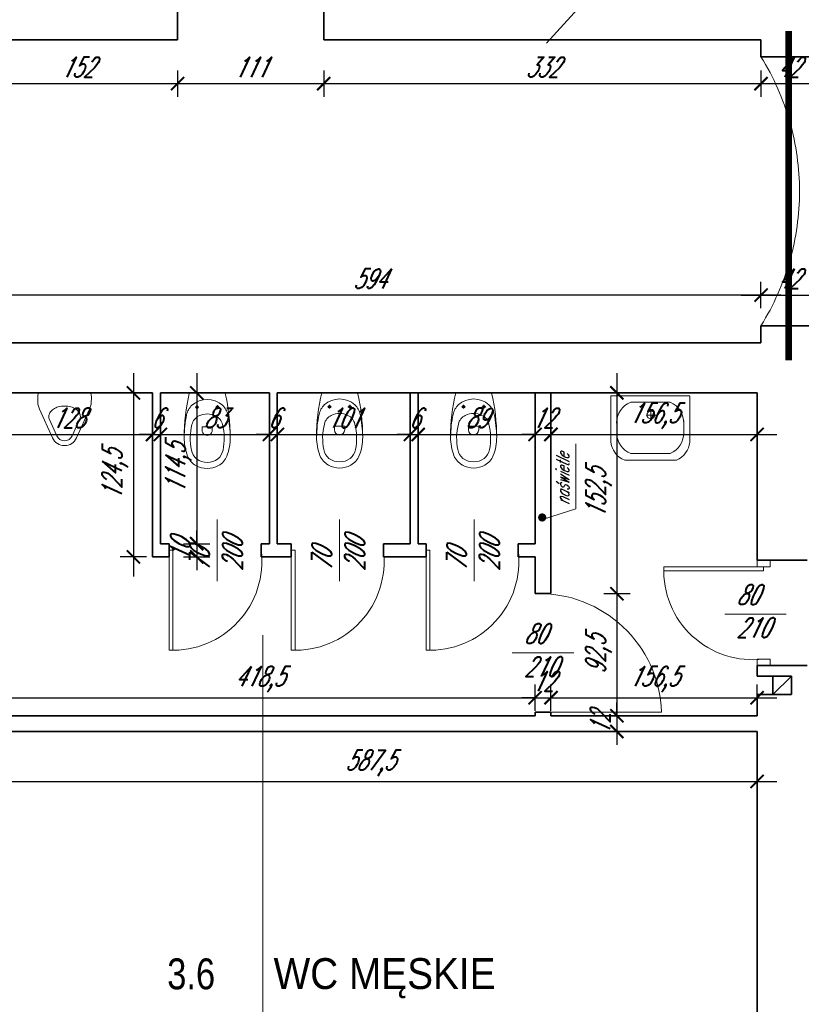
# Model space of a CAD drawing. Header units: millimetres. Extents: x 402 to 79005, y -7782 to 89952.
# Tile 79 of 256: x 26849 to 27443, y 16220 to 16968. Entities that reach past the tile are written whole.
import ezdxf

# ---------------------------------------------------------------- set-up
doc = ezdxf.new("R2010")
doc.units = ezdxf.units.MM
doc.header["$LTSCALE"] = 10
doc.linetypes.add('ACAD_ISO12W100', pattern=[21, 12, -3, 0, -3, 0, -3])
doc.linetypes.add('DASHED', pattern=[19.05, 12.7, -6.35])
doc.layers.get('0').update_dxf_attribs({"lineweight": 0})
doc.layers.get('Defpoints').update_dxf_attribs({"color": 253})
for name, color, linetype, lineweight in [('01 parter - ściany', 253, 'Continuous', 35), ('03_drzwi', 253, 'Continuous', 15), ('04-2_nad', 253, 'DASHED', 5), ('05-01_wymiary', 253, 'Continuous', 5), ('05-03_opis', 253, 'Continuous', 5), ('07_wyposażenie', 253, 'Continuous', 5)]:
    doc.layers.add(name, color=color, linetype=linetype, lineweight=lineweight)
doc.layers.add('powierzchnia korytarzy', color=253, linetype='Continuous')
doc.layers.get('powierzchnia korytarzy').off()
doc.styles.add('ariel', font='ARIAL.TTF', dxfattribs={"width": 0.8})
doc.styles.add('ariel_wym', font='simplex.shx', dxfattribs={"width": 0.65, "oblique": 25})
doc.dimstyles.new('ariel 50', dxfattribs={"dimtxt": 15, "dimasz": 10, "dimexe": 10, "dimexo": 0, "dimgap": 5, "dimtad": 1, "dimdec": 1, "dimrnd": 0.5, "dimtxsty": 'ariel_wym', "dimblk": 'ARCHTICK', "dimcen": 2.5, "dimdle": 15, "dimazin": 0, "dimtfac": 1, "dimtdec": 1, "dimtix": 1, "dimtmove": 0, "dimatfit": 3, "dimldrblk": 'DOT', "dimfxl": 0, "dimarcsym": 0})
doc.dimstyles.new('ariel 50 wnętrze', dxfattribs={"dimtxt": 15, "dimasz": 10, "dimexe": 10, "dimexo": 0, "dimgap": 5, "dimtad": 1, "dimdec": 1, "dimrnd": 0.5, "dimtxsty": 'ariel_wym', "dimblk": 'ARCHTICK', "dimcen": 2.5, "dimdle": 15, "dimazin": 0, "dimtfac": 1, "dimtdec": 1, "dimtix": 1, "dimtmove": 0, "dimatfit": 3, "dimldrblk": 'DOT', "dimfxl": 0, "dimarcsym": 0})

# ---------------------------------------------------------------- blocks, each defined once
blk = doc.blocks.new('_ArchTick')
at = {"color": 0, "linetype": 'ByBlock', "const_width": 0.15}
blk.add_lwpolyline([(-0.5, -0.5), (0.5, 0.5)], dxfattribs=at)
blk = doc.blocks.new('*D2594')
at = {"layer": '05-01_wymiary', "color": 0, "lineweight": -2}
for p, q in [((27252.75, 16443.08), (27252.75, 16463.08)), ((27409.23, 16443.08), (27409.23, 16463.08)), ((27237.75, 16453.08), (27424.23, 16453.08))]:
    blk.add_line(p, q, dxfattribs=at)
at = {"layer": 'Defpoints', "color": 0, "lineweight": 0}
for p in [(27409.23, 16453.08), (27252.75, 16439.4), (27409.23, 16439.4)]:
    blk.add_point(p, dxfattribs=at)
at = {"layer": '05-01_wymiary', "color": 0, "lineweight": -2, "xscale": 10, "yscale": 10, "zscale": 10, "rotation": 180}
blk.add_blockref('_ArchTick', (27252.75, 16453.08), dxfattribs=at)
at = {"layer": '05-01_wymiary', "color": 0, "lineweight": -2, "xscale": 10, "yscale": 10, "zscale": 10}
blk.add_blockref('_ArchTick', (27409.23, 16453.08), dxfattribs=at)
at = {"layer": '05-01_wymiary', "color": 0, "insert": (27330.99, 16467.01), "char_height": 15, "attachment_point": 5, "style": 'ariel_wym'}
blk.add_mtext('156,5', dxfattribs=at)
blk = doc.blocks.new('_Dot')
at = {"color": 0, "linetype": 'ByBlock', "lineweight": -2}
blk.add_line((-0.5, 0), (-1, 0), dxfattribs=at)
at = {"color": 0, "linetype": 'ByBlock', "const_width": 0.5}
blk.add_lwpolyline([(-0.25, 0, 1), (0.25, 0, 1)], format="xyb", close=True, dxfattribs=at)
blk = doc.blocks.new('*D2834')
at = {"layer": '05-01_wymiary', "color": 0, "lineweight": -2}
for p, q in [((27412.23, 16748.6), (27412.23, 16768.6)), ((27454.23, 16748.6), (27454.23, 16768.6)), ((27397.23, 16758.6), (27469.23, 16758.6))]:
    blk.add_line(p, q, dxfattribs=at)
at = {"layer": 'Defpoints', "color": 0, "lineweight": 0}
for p in [(27454.23, 16758.6), (27412.23, 16735.4), (27454.23, 16735.4)]:
    blk.add_point(p, dxfattribs=at)
at = {"layer": '05-01_wymiary', "color": 0, "lineweight": -2, "xscale": 10, "yscale": 10, "zscale": 10, "rotation": 180}
blk.add_blockref('_ArchTick', (27412.23, 16758.6), dxfattribs=at)
at = {"layer": '05-01_wymiary', "color": 0, "lineweight": -2, "xscale": 10, "yscale": 10, "zscale": 10}
blk.add_blockref('_ArchTick', (27454.23, 16758.6), dxfattribs=at)
at = {"layer": '05-01_wymiary', "color": 0, "insert": (27433.23, 16771.1), "char_height": 15, "attachment_point": 5, "style": 'ariel_wym'}
blk.add_mtext('42', dxfattribs=at)
blk = doc.blocks.new('*D2838')
at = {"layer": '05-01_wymiary', "color": 0, "lineweight": -2}
for p, q in [((26818.11, 16748.6), (26818.11, 16768.6)), ((27412.23, 16748.6), (27412.23, 16768.6)), ((27427.23, 16758.6), (26803.11, 16758.6))]:
    blk.add_line(p, q, dxfattribs=at)
at = {"layer": 'Defpoints', "color": 0, "lineweight": 0}
for p in [(26818.11, 16758.6), (26818.11, 16735.4), (27412.23, 16735.4)]:
    blk.add_point(p, dxfattribs=at)
at = {"layer": '05-01_wymiary', "color": 0, "lineweight": -2, "xscale": 10, "yscale": 10, "zscale": 10, "rotation": 180}
blk.add_blockref('_ArchTick', (26818.11, 16758.6), dxfattribs=at)
at = {"layer": '05-01_wymiary', "color": 0, "lineweight": -2, "xscale": 10, "yscale": 10, "zscale": 10}
blk.add_blockref('_ArchTick', (27412.23, 16758.6), dxfattribs=at)
at = {"layer": '05-01_wymiary', "color": 0, "insert": (27115.17, 16771.1), "char_height": 15, "attachment_point": 5, "style": 'ariel_wym'}
blk.add_mtext('594', dxfattribs=at)
blk = doc.blocks.new('*D2843')
at = {"layer": '05-01_wymiary', "color": 0, "lineweight": -2}
for p, q in [((26822.23, 16662.87), (26822.23, 16642.87)), ((26950.23, 16662.87), (26950.23, 16642.87)), ((26807.23, 16652.87), (26965.23, 16652.87))]:
    blk.add_line(p, q, dxfattribs=at)
at = {"layer": 'Defpoints', "color": 0, "lineweight": 0}
for p in [(26822.23, 16684.4), (26950.23, 16684.4), (26950.23, 16652.87)]:
    blk.add_point(p, dxfattribs=at)
at = {"layer": '05-01_wymiary', "color": 0, "lineweight": -2, "xscale": 10, "yscale": 10, "zscale": 10, "rotation": 180}
blk.add_blockref('_ArchTick', (26822.23, 16652.87), dxfattribs=at)
at = {"layer": '05-01_wymiary', "color": 0, "lineweight": -2, "xscale": 10, "yscale": 10, "zscale": 10}
blk.add_blockref('_ArchTick', (26950.23, 16652.87), dxfattribs=at)
at = {"layer": '05-01_wymiary', "color": 0, "insert": (26886.23, 16665.37), "char_height": 15, "attachment_point": 5, "style": 'ariel_wym'}
blk.add_mtext('128', dxfattribs=at)
blk = doc.blocks.new('*D2844')
at = {"layer": '05-01_wymiary', "color": 0, "lineweight": -2}
for p, q in [((26950.23, 16662.87), (26950.23, 16642.87)), ((26956.23, 16662.87), (26956.23, 16642.87)), ((26950.23, 16652.87), (26940.23, 16652.87)), ((26950.23, 16652.87), (26956.23, 16652.87)), ((26956.23, 16652.87), (26966.23, 16652.87))]:
    blk.add_line(p, q, dxfattribs=at)
at = {"layer": 'Defpoints', "color": 0, "lineweight": 0}
for p in [(26950.23, 16684.4), (26956.23, 16684.4), (26956.23, 16652.87)]:
    blk.add_point(p, dxfattribs=at)
at = {"layer": '05-01_wymiary', "color": 0, "lineweight": -2, "xscale": 10, "yscale": 10, "zscale": 10}
blk.add_blockref('_ArchTick', (26950.23, 16652.87), dxfattribs=at)
at = {"layer": '05-01_wymiary', "color": 0, "lineweight": -2, "xscale": 10, "yscale": 10, "zscale": 10, "rotation": 180}
blk.add_blockref('_ArchTick', (26956.23, 16652.87), dxfattribs=at)
at = {"layer": '05-01_wymiary', "color": 0, "insert": (26953.23, 16665.37), "char_height": 15, "attachment_point": 5, "style": 'ariel_wym'}
blk.add_mtext('6', dxfattribs=at)
blk = doc.blocks.new('*D2845')
at = {"layer": '05-01_wymiary', "color": 0, "lineweight": -2}
for p, q in [((26956.23, 16662.87), (26956.23, 16642.87)), ((27039, 16662.87), (27039, 16642.87)), ((26941.23, 16652.87), (27054, 16652.87))]:
    blk.add_line(p, q, dxfattribs=at)
at = {"layer": 'Defpoints', "color": 0, "lineweight": 0}
for p in [(26956.23, 16684.4), (27039, 16684.4), (27039, 16652.87)]:
    blk.add_point(p, dxfattribs=at)
at = {"layer": '05-01_wymiary', "color": 0, "lineweight": -2, "xscale": 10, "yscale": 10, "zscale": 10, "rotation": 180}
blk.add_blockref('_ArchTick', (26956.23, 16652.87), dxfattribs=at)
at = {"layer": '05-01_wymiary', "color": 0, "lineweight": -2, "xscale": 10, "yscale": 10, "zscale": 10}
blk.add_blockref('_ArchTick', (27039, 16652.87), dxfattribs=at)
at = {"layer": '05-01_wymiary', "color": 0, "insert": (26997.61, 16665.37), "char_height": 15, "attachment_point": 5, "style": 'ariel_wym'}
blk.add_mtext('83', dxfattribs=at)
blk = doc.blocks.new('*D2846')
at = {"layer": '05-01_wymiary', "color": 0, "lineweight": -2}
for p, q in [((27039, 16662.87), (27039, 16642.87)), ((27045, 16662.87), (27045, 16642.87)), ((27039, 16652.87), (27029, 16652.87)), ((27039, 16652.87), (27045, 16652.87)), ((27045, 16652.87), (27055, 16652.87))]:
    blk.add_line(p, q, dxfattribs=at)
at = {"layer": 'Defpoints', "color": 0, "lineweight": 0}
for p in [(27039, 16684.4), (27045, 16684.4), (27045, 16652.87)]:
    blk.add_point(p, dxfattribs=at)
at = {"layer": '05-01_wymiary', "color": 0, "lineweight": -2, "xscale": 10, "yscale": 10, "zscale": 10}
blk.add_blockref('_ArchTick', (27039, 16652.87), dxfattribs=at)
at = {"layer": '05-01_wymiary', "color": 0, "lineweight": -2, "xscale": 10, "yscale": 10, "zscale": 10, "rotation": 180}
blk.add_blockref('_ArchTick', (27045, 16652.87), dxfattribs=at)
at = {"layer": '05-01_wymiary', "color": 0, "insert": (27042, 16665.37), "char_height": 15, "attachment_point": 5, "style": 'ariel_wym'}
blk.add_mtext('6', dxfattribs=at)
blk = doc.blocks.new('*D2847')
at = {"layer": '05-01_wymiary', "color": 0, "lineweight": -2}
for p, q in [((27045, 16662.87), (27045, 16642.87)), ((27145.97, 16662.87), (27145.97, 16642.87)), ((27030, 16652.87), (27160.97, 16652.87))]:
    blk.add_line(p, q, dxfattribs=at)
at = {"layer": 'Defpoints', "color": 0, "lineweight": 0}
for p in [(27045, 16684.4), (27145.97, 16684.4), (27145.97, 16652.87)]:
    blk.add_point(p, dxfattribs=at)
at = {"layer": '05-01_wymiary', "color": 0, "lineweight": -2, "xscale": 10, "yscale": 10, "zscale": 10, "rotation": 180}
blk.add_blockref('_ArchTick', (27045, 16652.87), dxfattribs=at)
at = {"layer": '05-01_wymiary', "color": 0, "lineweight": -2, "xscale": 10, "yscale": 10, "zscale": 10}
blk.add_blockref('_ArchTick', (27145.97, 16652.87), dxfattribs=at)
at = {"layer": '05-01_wymiary', "color": 0, "insert": (27095.49, 16665.37), "char_height": 15, "attachment_point": 5, "style": 'ariel_wym'}
blk.add_mtext('101', dxfattribs=at)
blk = doc.blocks.new('*D2848')
at = {"layer": '05-01_wymiary', "color": 0, "lineweight": -2}
for p, q in [((27145.97, 16662.87), (27145.97, 16642.87)), ((27151.97, 16662.87), (27151.97, 16642.87)), ((27145.97, 16652.87), (27135.97, 16652.87)), ((27145.97, 16652.87), (27151.97, 16652.87)), ((27151.97, 16652.87), (27161.97, 16652.87))]:
    blk.add_line(p, q, dxfattribs=at)
at = {"layer": 'Defpoints', "color": 0, "lineweight": 0}
for p in [(27145.97, 16684.4), (27151.97, 16684.4), (27151.97, 16652.87)]:
    blk.add_point(p, dxfattribs=at)
at = {"layer": '05-01_wymiary', "color": 0, "lineweight": -2, "xscale": 10, "yscale": 10, "zscale": 10}
blk.add_blockref('_ArchTick', (27145.97, 16652.87), dxfattribs=at)
at = {"layer": '05-01_wymiary', "color": 0, "lineweight": -2, "xscale": 10, "yscale": 10, "zscale": 10, "rotation": 180}
blk.add_blockref('_ArchTick', (27151.97, 16652.87), dxfattribs=at)
at = {"layer": '05-01_wymiary', "color": 0, "insert": (27148.97, 16665.37), "char_height": 15, "attachment_point": 5, "style": 'ariel_wym'}
blk.add_mtext('6', dxfattribs=at)
blk = doc.blocks.new('*D2849')
at = {"layer": '05-01_wymiary', "color": 0, "lineweight": -2}
for p, q in [((27151.97, 16662.87), (27151.97, 16642.87)), ((27240.75, 16662.87), (27240.75, 16642.87)), ((27136.97, 16652.87), (27255.75, 16652.87))]:
    blk.add_line(p, q, dxfattribs=at)
at = {"layer": 'Defpoints', "color": 0, "lineweight": 0}
for p in [(27151.97, 16684.4), (27240.75, 16684.4), (27240.75, 16652.87)]:
    blk.add_point(p, dxfattribs=at)
at = {"layer": '05-01_wymiary', "color": 0, "lineweight": -2, "xscale": 10, "yscale": 10, "zscale": 10, "rotation": 180}
blk.add_blockref('_ArchTick', (27151.97, 16652.87), dxfattribs=at)
at = {"layer": '05-01_wymiary', "color": 0, "lineweight": -2, "xscale": 10, "yscale": 10, "zscale": 10}
blk.add_blockref('_ArchTick', (27240.75, 16652.87), dxfattribs=at)
at = {"layer": '05-01_wymiary', "color": 0, "insert": (27196.36, 16665.37), "char_height": 15, "attachment_point": 5, "style": 'ariel_wym'}
blk.add_mtext('89', dxfattribs=at)
blk = doc.blocks.new('*D2850')
at = {"layer": '05-01_wymiary', "color": 0, "lineweight": -2}
for p, q in [((27240.75, 16662.87), (27240.75, 16642.87)), ((27252.75, 16662.87), (27252.75, 16642.87)), ((27240.75, 16652.87), (27230.75, 16652.87)), ((27240.75, 16652.87), (27252.75, 16652.87)), ((27252.75, 16652.87), (27262.75, 16652.87))]:
    blk.add_line(p, q, dxfattribs=at)
at = {"layer": 'Defpoints', "color": 0, "lineweight": 0}
for p in [(27240.75, 16684.4), (27252.75, 16684.4), (27252.75, 16652.87)]:
    blk.add_point(p, dxfattribs=at)
at = {"layer": '05-01_wymiary', "color": 0, "lineweight": -2, "xscale": 10, "yscale": 10, "zscale": 10}
blk.add_blockref('_ArchTick', (27240.75, 16652.87), dxfattribs=at)
at = {"layer": '05-01_wymiary', "color": 0, "lineweight": -2, "xscale": 10, "yscale": 10, "zscale": 10, "rotation": 180}
blk.add_blockref('_ArchTick', (27252.75, 16652.87), dxfattribs=at)
at = {"layer": '05-01_wymiary', "color": 0, "insert": (27246.75, 16665.37), "char_height": 15, "attachment_point": 5, "style": 'ariel_wym'}
blk.add_mtext('12', dxfattribs=at)
blk = doc.blocks.new('*D2851')
at = {"layer": '05-01_wymiary', "color": 0, "lineweight": -2}
for p, q in [((27252.75, 16662.87), (27252.75, 16642.87)), ((27409.23, 16662.87), (27409.23, 16642.87)), ((27237.75, 16652.87), (27424.23, 16652.87))]:
    blk.add_line(p, q, dxfattribs=at)
at = {"layer": 'Defpoints', "color": 0, "lineweight": 0}
for p in [(27252.75, 16684.4), (27409.23, 16684.4), (27409.23, 16652.87)]:
    blk.add_point(p, dxfattribs=at)
at = {"layer": '05-01_wymiary', "color": 0, "lineweight": -2, "xscale": 10, "yscale": 10, "zscale": 10, "rotation": 180}
blk.add_blockref('_ArchTick', (27252.75, 16652.87), dxfattribs=at)
at = {"layer": '05-01_wymiary', "color": 0, "lineweight": -2, "xscale": 10, "yscale": 10, "zscale": 10}
blk.add_blockref('_ArchTick', (27409.23, 16652.87), dxfattribs=at)
at = {"layer": '05-01_wymiary', "color": 0, "insert": (27330.99, 16666.8), "char_height": 15, "attachment_point": 5, "style": 'ariel_wym'}
blk.add_mtext('156,5', dxfattribs=at)
blk = doc.blocks.new('*D2852')
at = {"layer": '05-01_wymiary', "color": 0, "lineweight": -2}
for p, q in [((27302.84, 16699.4), (27302.84, 16517.04)), ((27292.84, 16684.4), (27312.84, 16684.4)), ((27292.84, 16532.04), (27312.84, 16532.04))]:
    blk.add_line(p, q, dxfattribs=at)
at = {"layer": 'Defpoints', "color": 0, "lineweight": 0}
for p in [(27276.73, 16684.4), (27276.73, 16532.04), (27302.84, 16532.04)]:
    blk.add_point(p, dxfattribs=at)
at = {"layer": '05-01_wymiary', "color": 0, "lineweight": -2, "xscale": 10, "yscale": 10, "zscale": 10}
for p, rotation in [((27302.84, 16684.4), 90), ((27302.84, 16532.04), 270)]:
    blk.add_blockref('_ArchTick', p, dxfattribs=dict(at, rotation=rotation))
at = {"layer": '05-01_wymiary', "color": 0, "insert": (27288.92, 16608.22), "char_height": 15, "attachment_point": 5, "rotation": 90, "style": 'ariel_wym'}
blk.add_mtext('152,5', dxfattribs=at)
blk = doc.blocks.new('*D2853')
at = {"layer": '05-01_wymiary', "color": 0, "lineweight": -2}
for p, q in [((27302.84, 16547.04), (27302.84, 16424.4)), ((27292.84, 16532.04), (27312.84, 16532.04)), ((27292.84, 16439.4), (27312.84, 16439.4))]:
    blk.add_line(p, q, dxfattribs=at)
at = {"layer": 'Defpoints', "color": 0, "lineweight": 0}
for p in [(27276.73, 16532.04), (27276.73, 16439.4), (27302.84, 16439.4)]:
    blk.add_point(p, dxfattribs=at)
at = {"layer": '05-01_wymiary', "color": 0, "lineweight": -2, "xscale": 10, "yscale": 10, "zscale": 10}
for p, rotation in [((27302.84, 16532.04), 90), ((27302.84, 16439.4), 270)]:
    blk.add_blockref('_ArchTick', p, dxfattribs=dict(at, rotation=rotation))
at = {"layer": '05-01_wymiary', "color": 0, "insert": (27288.92, 16485.72), "char_height": 15, "attachment_point": 5, "rotation": 90, "style": 'ariel_wym'}
blk.add_mtext('92,5', dxfattribs=at)
blk = doc.blocks.new('*D2854')
at = {"layer": '05-01_wymiary', "color": 0, "lineweight": -2}
for p, q in [((27302.84, 16439.4), (27302.84, 16449.4)), ((27292.84, 16439.4), (27312.84, 16439.4)), ((27302.84, 16439.4), (27302.84, 16427.4)), ((27292.84, 16427.4), (27312.84, 16427.4)), ((27302.84, 16427.4), (27302.84, 16417.4))]:
    blk.add_line(p, q, dxfattribs=at)
at = {"layer": 'Defpoints', "color": 0, "lineweight": 0}
for p in [(27276.73, 16439.4), (27276.73, 16427.4), (27302.84, 16427.4)]:
    blk.add_point(p, dxfattribs=at)
at = {"layer": '05-01_wymiary', "color": 0, "lineweight": -2, "xscale": 10, "yscale": 10, "zscale": 10}
for p, rotation in [((27302.84, 16439.4), 270), ((27302.84, 16427.4), 90)]:
    blk.add_blockref('_ArchTick', p, dxfattribs=dict(at, rotation=rotation))
at = {"layer": '05-01_wymiary', "color": 0, "insert": (27290.34, 16433.4), "char_height": 15, "attachment_point": 5, "rotation": 90, "style": 'ariel_wym'}
blk.add_mtext('12', dxfattribs=at)
blk = doc.blocks.new('*D2855')
at = {"layer": '05-01_wymiary', "color": 0, "lineweight": -2}
for p, q in [((26935.77, 16699.4), (26935.77, 16544.95)), ((26945.77, 16684.4), (26925.77, 16684.4)), ((26945.77, 16559.95), (26925.77, 16559.95))]:
    blk.add_line(p, q, dxfattribs=at)
at = {"layer": 'Defpoints', "color": 0, "lineweight": 0}
for p in [(26950.23, 16684.4), (26935.77, 16559.95), (26950.23, 16559.95)]:
    blk.add_point(p, dxfattribs=at)
at = {"layer": '05-01_wymiary', "color": 0, "lineweight": -2, "xscale": 10, "yscale": 10, "zscale": 10}
for p, rotation in [((26935.77, 16684.4), 90), ((26935.77, 16559.95), 270)]:
    blk.add_blockref('_ArchTick', p, dxfattribs=dict(at, rotation=rotation))
at = {"layer": '05-01_wymiary', "color": 0, "insert": (26921.84, 16622.17), "char_height": 15, "attachment_point": 5, "rotation": 90, "style": 'ariel_wym'}
blk.add_mtext('124,5', dxfattribs=at)
blk = doc.blocks.new('*D2856')
at = {"layer": '05-01_wymiary', "color": 0, "lineweight": -2}
for p, q in [((26983.83, 16699.4), (26983.83, 16554.95)), ((26973.83, 16684.4), (26993.83, 16684.4)), ((26973.83, 16569.95), (26993.83, 16569.95))]:
    blk.add_line(p, q, dxfattribs=at)
at = {"layer": 'Defpoints', "color": 0, "lineweight": 0}
for p in [(26956.23, 16684.4), (26956.23, 16569.95), (26983.83, 16569.95)]:
    blk.add_point(p, dxfattribs=at)
at = {"layer": '05-01_wymiary', "color": 0, "lineweight": -2, "xscale": 10, "yscale": 10, "zscale": 10}
for p, rotation in [((26983.83, 16684.4), 90), ((26983.83, 16569.95), 270)]:
    blk.add_blockref('_ArchTick', p, dxfattribs=dict(at, rotation=rotation))
at = {"layer": '05-01_wymiary', "color": 0, "insert": (26969.9, 16627.17), "char_height": 15, "attachment_point": 5, "rotation": 90, "style": 'ariel_wym'}
blk.add_mtext('114,5', dxfattribs=at)
blk = doc.blocks.new('*D2857')
at = {"layer": '05-01_wymiary', "color": 0, "lineweight": -2}
for p, q in [((26983.83, 16569.95), (26983.83, 16579.95)), ((26973.83, 16569.95), (26993.83, 16569.95)), ((26983.83, 16569.95), (26983.83, 16559.95)), ((26973.83, 16559.95), (26993.83, 16559.95)), ((26983.83, 16559.95), (26983.83, 16549.95))]:
    blk.add_line(p, q, dxfattribs=at)
at = {"layer": 'Defpoints', "color": 0, "lineweight": 0}
for p in [(26962.78, 16569.95), (26962.78, 16559.95), (26983.83, 16559.95)]:
    blk.add_point(p, dxfattribs=at)
at = {"layer": '05-01_wymiary', "color": 0, "lineweight": -2, "xscale": 10, "yscale": 10, "zscale": 10}
for p, rotation in [((26983.83, 16569.95), 270), ((26983.83, 16559.95), 90)]:
    blk.add_blockref('_ArchTick', p, dxfattribs=dict(at, rotation=rotation))
at = {"layer": '05-01_wymiary', "color": 0, "insert": (26971.33, 16564.95), "char_height": 15, "attachment_point": 5, "rotation": 90, "style": 'ariel_wym'}
blk.add_mtext('10', dxfattribs=at)
blk = doc.blocks.new('*D2858')
at = {"layer": '05-01_wymiary', "color": 0, "lineweight": -2}
for p, q in [((26822.23, 16443.08), (26822.23, 16463.08)), ((27240.75, 16443.08), (27240.75, 16463.08)), ((26807.23, 16453.08), (27255.75, 16453.08))]:
    blk.add_line(p, q, dxfattribs=at)
at = {"layer": 'Defpoints', "color": 0, "lineweight": 0}
for p in [(27240.75, 16453.08), (26822.23, 16439.4), (27240.75, 16439.4)]:
    blk.add_point(p, dxfattribs=at)
at = {"layer": '05-01_wymiary', "color": 0, "lineweight": -2, "xscale": 10, "yscale": 10, "zscale": 10, "rotation": 180}
blk.add_blockref('_ArchTick', (26822.23, 16453.08), dxfattribs=at)
at = {"layer": '05-01_wymiary', "color": 0, "lineweight": -2, "xscale": 10, "yscale": 10, "zscale": 10}
blk.add_blockref('_ArchTick', (27240.75, 16453.08), dxfattribs=at)
at = {"layer": '05-01_wymiary', "color": 0, "insert": (27031.49, 16467.01), "char_height": 15, "attachment_point": 5, "style": 'ariel_wym'}
blk.add_mtext('418,5', dxfattribs=at)
blk = doc.blocks.new('*D2859')
at = {"layer": '05-01_wymiary', "color": 0, "lineweight": -2}
for p, q in [((27240.75, 16443.08), (27240.75, 16463.08)), ((27252.75, 16443.08), (27252.75, 16463.08)), ((27240.75, 16453.08), (27230.75, 16453.08)), ((27240.75, 16453.08), (27252.75, 16453.08)), ((27252.75, 16453.08), (27262.75, 16453.08))]:
    blk.add_line(p, q, dxfattribs=at)
at = {"layer": 'Defpoints', "color": 0, "lineweight": 0}
for p in [(27252.75, 16453.08), (27240.75, 16439.4), (27252.75, 16439.4)]:
    blk.add_point(p, dxfattribs=at)
at = {"layer": '05-01_wymiary', "color": 0, "lineweight": -2, "xscale": 10, "yscale": 10, "zscale": 10}
blk.add_blockref('_ArchTick', (27240.75, 16453.08), dxfattribs=at)
at = {"layer": '05-01_wymiary', "color": 0, "lineweight": -2, "xscale": 10, "yscale": 10, "zscale": 10, "rotation": 180}
blk.add_blockref('_ArchTick', (27252.75, 16453.08), dxfattribs=at)
at = {"layer": '05-01_wymiary', "color": 0, "insert": (27246.75, 16465.58), "char_height": 15, "attachment_point": 5, "style": 'ariel_wym'}
blk.add_mtext('12', dxfattribs=at)
blk = doc.blocks.new('*D2860')
at = {"layer": '05-01_wymiary', "color": 0, "lineweight": -2}
for p, q in [((26821.6, 16399.48), (26821.6, 16379.48)), ((27409.23, 16399.48), (27409.23, 16379.48)), ((26806.6, 16389.48), (27424.23, 16389.48))]:
    blk.add_line(p, q, dxfattribs=at)
at = {"layer": 'Defpoints', "color": 0, "lineweight": 0}
for p in [(26821.6, 16427.4), (27409.23, 16427.4), (27409.23, 16389.48)]:
    blk.add_point(p, dxfattribs=at)
at = {"layer": '05-01_wymiary', "color": 0, "lineweight": -2, "xscale": 10, "yscale": 10, "zscale": 10, "rotation": 180}
blk.add_blockref('_ArchTick', (26821.6, 16389.48), dxfattribs=at)
at = {"layer": '05-01_wymiary', "color": 0, "lineweight": -2, "xscale": 10, "yscale": 10, "zscale": 10}
blk.add_blockref('_ArchTick', (27409.23, 16389.48), dxfattribs=at)
at = {"layer": '05-01_wymiary', "color": 0, "insert": (27115.41, 16403.41), "char_height": 15, "attachment_point": 5, "style": 'ariel_wym'}
blk.add_mtext('587,5', dxfattribs=at)
blk = doc.blocks.new('*D2865')
at = {"layer": '05-01_wymiary', "color": 0, "lineweight": -2}
for p, q in [((27412.23, 16929.08), (27412.23, 16909.08)), ((27454.23, 16929.08), (27454.23, 16909.08)), ((27469.23, 16919.08), (27397.23, 16919.08))]:
    blk.add_line(p, q, dxfattribs=at)
at = {"layer": 'Defpoints', "color": 0, "lineweight": 0}
for p in [(27454.23, 16952.4), (27412.23, 16939.4), (27412.23, 16919.08)]:
    blk.add_point(p, dxfattribs=at)
at = {"layer": '05-01_wymiary', "color": 0, "lineweight": -2, "xscale": 10, "yscale": 10, "zscale": 10, "rotation": 180}
blk.add_blockref('_ArchTick', (27412.23, 16919.08), dxfattribs=at)
at = {"layer": '05-01_wymiary', "color": 0, "lineweight": -2, "xscale": 10, "yscale": 10, "zscale": 10}
blk.add_blockref('_ArchTick', (27454.23, 16919.08), dxfattribs=at)
at = {"layer": '05-01_wymiary', "color": 0, "insert": (27433.23, 16931.58), "char_height": 15, "attachment_point": 5, "style": 'ariel_wym'}
blk.add_mtext('42', dxfattribs=at)
blk = doc.blocks.new('*D2866')
at = {"layer": '05-01_wymiary', "color": 0, "lineweight": -2}
for p, q in [((27080.23, 16929.08), (27080.23, 16909.08)), ((27412.23, 16929.08), (27412.23, 16909.08)), ((27427.23, 16919.08), (27065.23, 16919.08))]:
    blk.add_line(p, q, dxfattribs=at)
at = {"layer": 'Defpoints', "color": 0, "lineweight": 0}
for p in [(27080.23, 16952.4), (27412.23, 16939.4), (27080.23, 16919.08)]:
    blk.add_point(p, dxfattribs=at)
at = {"layer": '05-01_wymiary', "color": 0, "lineweight": -2, "xscale": 10, "yscale": 10, "zscale": 10, "rotation": 180}
blk.add_blockref('_ArchTick', (27080.23, 16919.08), dxfattribs=at)
at = {"layer": '05-01_wymiary', "color": 0, "lineweight": -2, "xscale": 10, "yscale": 10, "zscale": 10}
blk.add_blockref('_ArchTick', (27412.23, 16919.08), dxfattribs=at)
at = {"layer": '05-01_wymiary', "color": 0, "insert": (27246.23, 16931.58), "char_height": 15, "attachment_point": 5, "style": 'ariel_wym'}
blk.add_mtext('332', dxfattribs=at)
blk = doc.blocks.new('*D2867')
at = {"layer": '05-01_wymiary', "color": 0, "lineweight": -2}
for p, q in [((26969.23, 16929.08), (26969.23, 16909.08)), ((27080.23, 16929.08), (27080.23, 16909.08)), ((27095.23, 16919.08), (26954.23, 16919.08))]:
    blk.add_line(p, q, dxfattribs=at)
at = {"layer": 'Defpoints', "color": 0, "lineweight": 0}
for p in [(26969.23, 16952.4), (27080.23, 16952.4), (26969.23, 16919.08)]:
    blk.add_point(p, dxfattribs=at)
at = {"layer": '05-01_wymiary', "color": 0, "lineweight": -2, "xscale": 10, "yscale": 10, "zscale": 10, "rotation": 180}
blk.add_blockref('_ArchTick', (26969.23, 16919.08), dxfattribs=at)
at = {"layer": '05-01_wymiary', "color": 0, "lineweight": -2, "xscale": 10, "yscale": 10, "zscale": 10}
blk.add_blockref('_ArchTick', (27080.23, 16919.08), dxfattribs=at)
at = {"layer": '05-01_wymiary', "color": 0, "insert": (27024.73, 16931.58), "char_height": 15, "attachment_point": 5, "style": 'ariel_wym'}
blk.add_mtext('111', dxfattribs=at)
blk = doc.blocks.new('*D2868')
at = {"layer": '05-01_wymiary', "color": 0, "lineweight": -2}
for p, q in [((26817.23, 16929.08), (26817.23, 16909.08)), ((26969.23, 16929.08), (26969.23, 16909.08)), ((26984.23, 16919.08), (26802.23, 16919.08))]:
    blk.add_line(p, q, dxfattribs=at)
at = {"layer": 'Defpoints', "color": 0, "lineweight": 0}
for p in [(26969.23, 16952.4), (26817.23, 16939.4), (26817.23, 16919.08)]:
    blk.add_point(p, dxfattribs=at)
at = {"layer": '05-01_wymiary', "color": 0, "lineweight": -2, "xscale": 10, "yscale": 10, "zscale": 10, "rotation": 180}
blk.add_blockref('_ArchTick', (26817.23, 16919.08), dxfattribs=at)
at = {"layer": '05-01_wymiary', "color": 0, "lineweight": -2, "xscale": 10, "yscale": 10, "zscale": 10}
blk.add_blockref('_ArchTick', (26969.23, 16919.08), dxfattribs=at)
at = {"layer": '05-01_wymiary', "color": 0, "insert": (26893.23, 16931.58), "char_height": 15, "attachment_point": 5, "style": 'ariel_wym'}
blk.add_mtext('152', dxfattribs=at)
blk = doc.blocks.new('*D3054')
at = {"layer": '05-01_wymiary', "color": 0, "lineweight": -2}
for p, q in [((27353.53, 17064.71), (27300.08, 17005.74)), ((27249.36, 16949.77), (27293.37, 16998.33))]:
    blk.add_line(p, q, dxfattribs=at)
at = {"layer": 'Defpoints', "color": 0, "lineweight": 0}
for p in [(27353.53, 17064.71), (27300.08, 17005.74)]:
    blk.add_point(p, dxfattribs=at)
at = {"layer": '05-01_wymiary', "color": 0, "lineweight": -2, "xscale": 10, "yscale": 10, "zscale": 10, "rotation": 47.81576372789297}
blk.add_blockref('_ArchTick', (27300.08, 17005.74), dxfattribs=at)
at = {"layer": '05-01_wymiary', "color": 0, "insert": (27269.68, 16992.93), "char_height": 15, "attachment_point": 5, "rotation": 47.81576, "style": 'ariel_wym'}
blk.add_mtext('R79,5', dxfattribs=at)
blk = doc.blocks.new('pisuar')
at = {"layer": '07_wyposażenie', "ltscale": 2}
for p, q in [((-0.39, -2.71), (0, 0)), ((0, 0), (40, 0)), ((40.38, -3.12), (40, 0)), ((-0.23, -8.54), (-0.39, -2.71)), ((40.23, -8.54), (40.39, -2.71)), ((1.07, -12.37), (-0.23, -8.54)), ((10.89, -34.11), (1.07, -12.37)), ((38.93, -12.37), (29.11, -34.11)), ((40.23, -8.54), (38.93, -12.37)), ((38.93, -12.37), (40.23, -8.54)), ((14.12, -32.66), (8.28, -19.72)), ((31.72, -19.72), (25.88, -32.66))]:
    blk.add_line(p, q, dxfattribs=at)
for centre, radius, start, end in [((16.59, -19.95), 9.14, 123.69007, 148.14647), ((18.65, -23.04), 12.86, 105.43708, 123.69007), ((20, -27.94), 17.94, 90, 105.43708), ((20, -27.94), 17.94, 74.56292, 90), ((21.35, -23.04), 12.86, 56.30993, 74.56292), ((23.41, -19.95), 9.14, 31.85353, 56.30993), ((13.45, -18), 5.45, 148.14647, 180), ((13.45, -18), 5.45, 180, 203.60962), ((26.55, -18), 5.45, 0, 31.85353), ((26.55, -18), 5.45, 341.60638, 0), ((20, -30), 10, 204.29519, 270), ((20, -30), 6.45, 204.29519, 270), ((20, -30), 6.45, 270, 335.70481), ((20, -30), 10, 270, 335.70481)]:
    blk.add_arc(centre, radius, start, end, dxfattribs=at)

msp = doc.modelspace()

# ---------------------------------------------------------------- hatches: boundary and pattern name
at = {"layer": '03_drzwi'}
msp.add_hatch(color=256, dxfattribs=at).paths.add_polyline_path([(27249.234, 16589.869, 1), (27242.97, 16589.869, 1)])

# ---------------------------------------------------------------- linework, layer by layer
at = {"layer": '01 parter - ściany'}
for p, q in [((26969.226, 16952.403), (26969.226, 16990.403)), ((27080.226, 16952.403), (27080.226, 16990.403)), ((26817.226, 16952.403), (26969.226, 16952.403)), ((27080.226, 16952.403), (27412.226, 16952.403)), ((27412.226, 16952.403), (27412.226, 16939.403)), ((27412.226, 16939.403), (27454.226, 16939.403)), ((27412.226, 16722.403), (27412.226, 16735.403)), ((27412.226, 16735.403), (27454.226, 16735.403)), ((27412.226, 16722.403), (26818.226, 16722.403)), ((26950.226, 16684.403), (26822.226, 16684.403)), ((26950.226, 16559.947), (26950.226, 16684.403)), ((27039.003, 16684.403), (26956.226, 16684.403)), ((26956.226, 16684.403), (26956.226, 16569.947)), ((27039.003, 16569.947), (27039.003, 16684.403)), ((27409.226, 16684.403), (27045.003, 16684.403)), ((27045.003, 16684.403), (27045.003, 16569.947)), ((27145.975, 16569.947), (27145.975, 16684.403)), ((27151.975, 16684.403), (27151.975, 16569.947)), ((27240.752, 16569.947), (27240.752, 16684.403)), ((27252.752, 16684.403), (27252.752, 16532.043)), ((27409.226, 16557.403), (27409.226, 16684.403)), ((27409.226, 16684.403), (27409.226, 16684.403)), ((26962.783, 16569.947), (26956.226, 16569.947)), ((26962.783, 16559.947), (26962.783, 16569.947)), ((27039.003, 16569.947), (27032.783, 16569.947)), ((27032.783, 16559.947), (27032.783, 16569.947)), ((27055.612, 16569.947), (27045.003, 16569.947)), ((27055.612, 16559.947), (27055.612, 16569.947)), ((27145.975, 16569.947), (27125.612, 16569.947)), ((27125.612, 16559.947), (27125.612, 16569.947)), ((27157.898, 16569.947), (27151.975, 16569.947)), ((27157.898, 16559.947), (27157.898, 16569.947)), ((27240.752, 16569.947), (27227.898, 16569.947)), ((27227.898, 16559.947), (27227.898, 16569.947)), ((26962.783, 16559.947), (26950.226, 16559.947)), ((27055.612, 16559.947), (27032.783, 16559.947)), ((27157.898, 16559.947), (27125.612, 16559.947)), ((27240.752, 16559.947), (27227.898, 16559.947)), ((27240.752, 16532.043), (27240.752, 16559.947)), ((27447.226, 16557.403), (27409.226, 16557.403)), ((27252.752, 16532.043), (27240.752, 16532.043)), ((27447.226, 16477.403), (27409.226, 16477.403)), ((27409.226, 16469.484), (27409.226, 16477.403)), ((27421.277, 16469.484), (27409.226, 16469.484)), ((27421.277, 16455.484), (27421.277, 16469.484)), ((27421.277, 16469.484), (27435.277, 16469.484)), ((27421.277, 16455.484), (27435.277, 16469.484)), ((27435.277, 16469.484), (27435.277, 16455.484)), ((27409.226, 16439.403), (27409.226, 16455.484)), ((27421.277, 16455.484), (27409.226, 16455.484)), ((27435.277, 16455.484), (27421.277, 16455.484)), ((27240.752, 16442.043), (27240.752, 16439.403)), ((27252.757, 16442.043), (27240.752, 16442.043)), ((27252.757, 16442.043), (27252.752, 16439.403)), ((27240.752, 16439.403), (26822.226, 16439.403)), ((27409.226, 16439.403), (27252.752, 16439.403)), ((27409.226, 16427.403), (26821.601, 16427.403)), ((27409.226, 16117.403), (27409.226, 16427.403))]:
    msp.add_line(p, q, dxfattribs=at)
at = {"layer": '03_drzwi'}
for p, q in [((27271.757, 16645.64), (27271.757, 16596.442)), ((27247.183, 16588.568), (27271.757, 16596.442)), ((26999.283, 16541.623), (26999.283, 16588.27)), ((27092.112, 16541.623), (27092.112, 16588.27)), ((27194.398, 16541.623), (27194.398, 16588.27)), ((27409.226, 16582.403), (27409.226, 16587.403)), ((26962.783, 16569.947), (26962.783, 16559.947)), ((27032.783, 16559.947), (27032.783, 16569.947)), ((27055.612, 16569.947), (27055.612, 16559.947)), ((27125.612, 16559.947), (27125.612, 16569.947)), ((27152.898, 16569.947), (27157.898, 16569.947)), ((27157.898, 16569.947), (27157.898, 16559.947)), ((27227.898, 16559.947), (27227.898, 16569.947)), ((27227.898, 16569.947), (27232.898, 16569.947)), ((26962.783, 16564.947), (26962.783, 16489.151)), ((26965.783, 16564.947), (26962.783, 16564.947)), ((26965.783, 16564.947), (26965.754, 16489.086)), ((27055.612, 16564.947), (27055.612, 16489.151)), ((27058.612, 16564.947), (27055.612, 16564.947)), ((27058.612, 16564.947), (27058.583, 16489.086)), ((27152.898, 16559.947), (27157.898, 16559.947)), ((27157.898, 16564.947), (27157.898, 16489.151)), ((27160.898, 16564.947), (27157.898, 16564.947)), ((27160.898, 16564.947), (27160.87, 16489.086)), ((27232.898, 16559.947), (27227.898, 16559.947)), ((27414.226, 16552.403), (27338.429, 16552.403)), ((27409.226, 16557.403), (27409.226, 16552.403)), ((27419.226, 16552.403), (27409.226, 16552.403)), ((27414.226, 16549.403), (27414.226, 16552.403)), ((27419.226, 16557.403), (27419.226, 16552.403)), ((27414.226, 16549.403), (27338.365, 16549.431)), ((27384.711, 16516.573), (27431.358, 16516.573)), ((27223.429, 16487.043), (27270.077, 16487.043)), ((27409.226, 16477.403), (27409.226, 16482.403)), ((27409.226, 16482.403), (27419.226, 16482.403)), ((27419.226, 16482.403), (27419.226, 16477.403)), ((27246.754, 16442.043), (27336.754, 16442.043))]:
    msp.add_line(p, q, dxfattribs=at)
for centre, radius, start, end in [((26965.729, 16556.651), 67.564, 267.500196, 7.053021), ((27058.559, 16556.651), 67.564, 267.500196, 7.053021), ((27160.845, 16556.651), 67.564, 267.500196, 7.053021), ((27405.93, 16549.456), 67.564, 177.500196, 277.053021), ((27243.752, 16439.04), 93.051, 1.849254, 91.847556)]:
    msp.add_arc(centre, radius, start, end, dxfattribs=at)
at = {"layer": '04-2_nad', "ltscale": 2}
msp.add_arc((27248.913, 16837.403), 192.549, 328.012395, 31.987614, dxfattribs=at)
at = {"layer": '05-03_opis'}
msp.add_line((27034.055, 16500.564), (27034.055, 16092.463), dxfattribs=at)
at = {"layer": '05-03_opis', "linetype": 'ACAD_ISO12W100', "ltscale": 5, "const_width": 5}
msp.add_lwpolyline([(27433.226, 16959.128), (27433.226, 16708.998)], dxfattribs=at)
at = {"layer": '07_wyposażenie', "ltscale": 2}
for p, q in [((26969.95, 16684.408), (26997.15, 16684.398)), ((27074.98, 16684.408), (27102.18, 16684.398)), ((27180.464, 16684.408), (27207.664, 16684.398)), ((27298.151, 16682.172), (27298.136, 16647.326)), ((27298.216, 16682.233), (27358.127, 16682.26)), ((27358.134, 16646.627), (27358.15, 16682.042)), ((26982.583, 16673.532), (26985.483, 16673.531)), ((26984.033, 16672.082), (26984.034, 16674.982)), ((27000.983, 16673.526), (26998.083, 16673.527)), ((26999.533, 16672.076), (26999.534, 16674.976)), ((27083.121, 16673.906), (27086.021, 16673.905)), ((27084.57, 16672.456), (27084.571, 16675.356)), ((27101.521, 16673.9), (27098.621, 16673.901)), ((27100.07, 16672.45), (27100.071, 16675.35)), ((27184.86, 16673.906), (27187.76, 16673.905)), ((27186.31, 16672.456), (27186.311, 16675.356)), ((27203.26, 16673.9), (27200.36, 16673.901)), ((27201.81, 16672.45), (27201.811, 16675.35)), ((27343.374, 16677.342), (27313.305, 16677.355)), ((27328.69, 16671.373), (27328.687, 16663.873)), ((27332.439, 16667.621), (27324.939, 16667.625)), ((27302.689, 16653.908), (27302.693, 16663.413)), ((27353.567, 16653.885), (27353.571, 16663.39)), ((27343.357, 16638.348), (27313.287, 16638.361)), ((27308.729, 16633.373), (27348.077, 16633.356))]:
    msp.add_line(p, q, dxfattribs=at)
for points in [[(26976.851, 16636.487, -0.0910118), (26974.275, 16650.548, -0.0446801), (26976.137, 16667.736, -0.1506779), (26980.158, 16674.982, -0.380316), (27003.41, 16674.975, -0.1506779), (27007.426, 16667.725, -0.0446801), (27009.275, 16650.536, -0.0910118), (27006.69, 16636.477, -0.1718535), (27000.31, 16629.237, -0.2588675), (26983.226, 16629.243, -0.1718535)], [(27077.389, 16636.861, -0.0910118), (27074.813, 16650.922, -0.0446801), (27076.675, 16668.11, -0.1506779), (27080.695, 16675.356, -0.380316), (27103.948, 16675.349, -0.1506779), (27107.963, 16668.099, -0.0446801), (27109.813, 16650.91, -0.0910118), (27107.228, 16636.851, -0.1718535), (27100.848, 16629.611, -0.2588675), (27083.764, 16629.617, -0.1718535)], [(27179.128, 16636.861, -0.0910118), (27176.553, 16650.922, -0.0446801), (27178.414, 16668.11, -0.1506779), (27182.435, 16675.356, -0.380316), (27205.687, 16675.349, -0.1506779), (27209.703, 16668.099, -0.0446801), (27211.553, 16650.91, -0.0910118), (27208.967, 16636.851, -0.1718535), (27202.587, 16629.611, -0.2588675), (27185.503, 16629.617, -0.1718535)], [(26998.115, 16666.941, -0.2283286), (27003.375, 16660.382, -0.1120121), (27003.782, 16640.975, -0.1617951), (26999.875, 16634.278, -0.3203525), (26983.665, 16634.283, -0.1617951), (26979.762, 16640.983, -0.1120121), (26980.183, 16660.389, -0.2283286), (26985.447, 16666.945, -0.2368967)], [(27098.652, 16667.315, -0.2283286), (27103.913, 16660.756, -0.1120121), (27104.32, 16641.349, -0.1617951), (27100.413, 16634.652, -0.3203525), (27084.202, 16634.657, -0.1617951), (27080.3, 16641.357, -0.1120121), (27080.72, 16660.763, -0.2283286), (27085.985, 16667.319, -0.2368967)], [(27200.392, 16667.315, -0.2283286), (27205.652, 16660.756, -0.1120121), (27206.059, 16641.349, -0.1617951), (27202.152, 16634.652, -0.3203525), (27185.942, 16634.657, -0.1617951), (27182.039, 16641.357, -0.1120121), (27182.46, 16660.763, -0.2283286), (27187.724, 16667.319, -0.2368967)]]:
    msp.add_lwpolyline(points, format="xyb", close=True, dxfattribs=at)
for points in [[(26995.639, 16656.068), (26995.64, 16658.719), (26987.843, 16658.721), (26987.842, 16656.071, 1), (26995.639, 16656.068, 1)], [(27096.177, 16656.442), (27096.178, 16659.093), (27088.381, 16659.096), (27088.38, 16656.445, 1), (27096.177, 16656.442, 1)], [(27197.916, 16656.442), (27197.917, 16659.093), (27190.12, 16659.096), (27190.119, 16656.445, 1), (27197.916, 16656.442, 1)]]:
    msp.add_lwpolyline(points, format="xyb", dxfattribs=at)
for centre, radius in [((26984.033, 16673.532), 1), ((26999.533, 16673.526), 1), ((27084.571, 16673.906), 1), ((27100.071, 16673.9), 1), ((27186.31, 16673.906), 1), ((27201.81, 16673.9), 1), ((27328.689, 16667.623), 3)]:
    msp.add_circle(centre, radius, dxfattribs=at)
for centre, radius, start, end in [((27119.989, 16650.499), 145.713, 166.694569, 179.980563), ((26863.562, 16650.586), 145.713, 359.980563, 13.266556), ((27220.526, 16650.873), 145.713, 166.694569, 179.980563), ((26964.1, 16650.96), 145.713, 359.980563, 13.266556), ((27322.266, 16650.873), 145.713, 166.694569, 179.980563), ((27065.839, 16650.96), 145.713, 359.980563, 13.266556), ((27319.491, 16661.614), 16.91, 111.442249, 180.333683), ((27336.652, 16661.796), 16.936, 357.905972, 66.6129), ((27319.627, 16654.097), 16.936, 179.642771, 248.3497), ((27336.642, 16653.896), 16.936, 293.336519, 2.043448), ((27314.921, 16649.05), 16.851, 184.827771, 248.439107), ((27341.431, 16648.805), 16.818, 293.211751, 353.996711)]:
    msp.add_arc(centre, radius, start, end, dxfattribs=at)

# ---------------------------------------------------------------- block references
at = {"layer": 'powierzchnia korytarzy'}
msp.add_blockref('pisuar', (26863.462, 16684.403), dxfattribs=at)

# ---------------------------------------------------------------- texts
at = {"layer": '03_drzwi', "rotation": 90, "style": 'ariel_wym'}
for s, insert, char_height, width, attachment_point in [('naświetle  ', (27256.613, 16599.297), 10, 131.7964, 1), ('70\\P200', (26998.502, 16549.423), 15, 160.59049, 4), ('70\\P200', (27091.331, 16549.423), 15, 160.59049, 4), ('70\\P200', (27193.617, 16549.423), 15, 160.59049, 4)]:
    msp.add_mtext(s, dxfattribs=dict(at, insert=insert, char_height=char_height, width=width, attachment_point=attachment_point))
at = {"layer": '03_drzwi', "char_height": 15, "width": 160.59049, "attachment_point": 7, "style": 'ariel_wym'}
for insert in [(27393.647, 16498.697), (27232.366, 16469.167)]:
    msp.add_mtext('80\\P210', dxfattribs=dict(at, insert=insert))
at = {"layer": '05-03_opis', "char_height": 23.4234, "style": 'ariel'}
for s, insert, width, attachment_point in [('{\\fArial|b0|i0|c238|p34;3.6}', (26979.599, 16243.328), 108.9126, 5), ('\\W0.9;{\\fArial|b0|i0|c238|p34;WC MĘSKIE}', (27042.176, 16240.163), 356.6375, 4)]:
    msp.add_mtext(s, dxfattribs=dict(at, insert=insert, width=width, attachment_point=attachment_point))

# ---------------------------------------------------------------- dimensions: what is measured, and where the dimension line sits
at = {"layer": '05-01_wymiary'}
dim = msp.add_radius_dim(center=(27353.528, 17064.711), mpoint=(27300.082, 17005.736), dimstyle='ariel 50', dxfattribs=at)
dim.commit()
dim.dimension.update_dxf_attribs({"geometry": '*D3054', "text_midpoint": (27257.686, 16979.696)})
for base, p1, p2, picture, middle in [((26817.226, 16919.076), (26969.226, 16952.403), (26817.226, 16939.403), '*D2868', (26893.226, 16931.576)), ((26969.226, 16919.076), (27080.226, 16952.403), (26969.226, 16952.403), '*D2867', (27024.726, 16931.576)), ((27080.226, 16919.076), (27412.226, 16939.403), (27080.226, 16952.403), '*D2866', (27246.226, 16931.576)), ((27454.226, 16758.596), (27412.226, 16735.403), (27454.226, 16735.403), '*D2834', (27433.226, 16771.096)), ((26950.226, 16652.874), (26822.226, 16684.403), (26950.226, 16684.403), '*D2843', (26886.226, 16665.374)), ((27240.752, 16453.081), (26822.226, 16439.403), (27240.752, 16439.403), '*D2858', (27031.489, 16467.009)), ((27409.226, 16389.484), (26821.601, 16427.403), (27409.226, 16427.403), '*D2860', (27115.413, 16403.413))]:
    dim = msp.add_linear_dim(base=base, p1=p1, p2=p2, dimstyle='ariel 50 wnętrze', dxfattribs=at)
    dim.commit()
    dim.dimension.update_dxf_attribs({"geometry": picture, "text_midpoint": middle})
for base, p1, p2, picture, middle in [((27412.226, 16919.076), (27454.226, 16952.403), (27412.226, 16939.403), '*D2865', (27433.226, 16931.576)), ((26818.11, 16758.596), (27412.226, 16735.403), (26818.11, 16735.403), '*D2838', (27115.168, 16771.096)), ((26956.226, 16652.874), (26950.226, 16684.403), (26956.226, 16684.403), '*D2844', (26953.226, 16665.374)), ((27039.003, 16652.874), (26956.226, 16684.403), (27039.003, 16684.403), '*D2845', (26997.614, 16665.374)), ((27045.003, 16652.874), (27039.003, 16684.403), (27045.003, 16684.403), '*D2846', (27042.003, 16665.374)), ((27145.975, 16652.874), (27045.003, 16684.403), (27145.975, 16684.403), '*D2847', (27095.489, 16665.374)), ((27151.975, 16652.874), (27145.975, 16684.403), (27151.975, 16684.403), '*D2848', (27148.975, 16665.374)), ((27240.752, 16652.874), (27151.975, 16684.403), (27240.752, 16684.403), '*D2849', (27196.363, 16665.374)), ((27252.752, 16652.874), (27240.752, 16684.403), (27252.752, 16684.403), '*D2850', (27246.752, 16665.374)), ((27409.226, 16652.874), (27252.752, 16684.403), (27409.226, 16684.403), '*D2851', (27330.989, 16666.802)), ((27409.226, 16453.081), (27252.752, 16439.403), (27409.226, 16439.403), '*D2594', (27330.989, 16467.009)), ((27252.752, 16453.081), (27240.752, 16439.403), (27252.752, 16439.403), '*D2859', (27246.752, 16465.581))]:
    dim = msp.add_linear_dim(base=base, p1=p1, p2=p2, dimstyle='ariel 50 wnętrze', override={"dimtmove": 1}, dxfattribs=at)
    dim.commit()
    dim.dimension.update_dxf_attribs({"geometry": picture, "text_midpoint": middle})
for base, p1, p2, picture, middle in [((26935.765, 16559.947), (26950.226, 16684.403), (26950.226, 16559.947), '*D2855', (26921.837, 16622.175)), ((26983.832, 16569.947), (26956.226, 16684.403), (26956.226, 16569.947), '*D2856', (26969.903, 16627.175)), ((27302.844, 16532.043), (27276.725, 16684.403), (27276.725, 16532.043), '*D2852', (27288.915, 16608.223))]:
    dim = msp.add_linear_dim(base=base, p1=p1, p2=p2, angle=90, dimstyle='ariel 50 wnętrze', dxfattribs=at)
    dim.commit()
    dim.dimension.update_dxf_attribs({"geometry": picture, "text_midpoint": middle})
for base, p1, p2, picture, middle in [((26983.832, 16559.947), (26962.783, 16569.947), (26962.783, 16559.947), '*D2857', (26971.332, 16564.947)), ((27302.844, 16439.403), (27276.725, 16532.043), (27276.725, 16439.403), '*D2853', (27288.915, 16485.723)), ((27302.844, 16427.403), (27276.725, 16439.403), (27276.725, 16427.403), '*D2854', (27290.344, 16433.403))]:
    dim = msp.add_linear_dim(base=base, p1=p1, p2=p2, angle=90, dimstyle='ariel 50 wnętrze', override={"dimtmove": 1}, dxfattribs=at)
    dim.commit()
    dim.dimension.update_dxf_attribs({"geometry": picture, "text_midpoint": middle})

doc.saveas('drawing.dxf')
